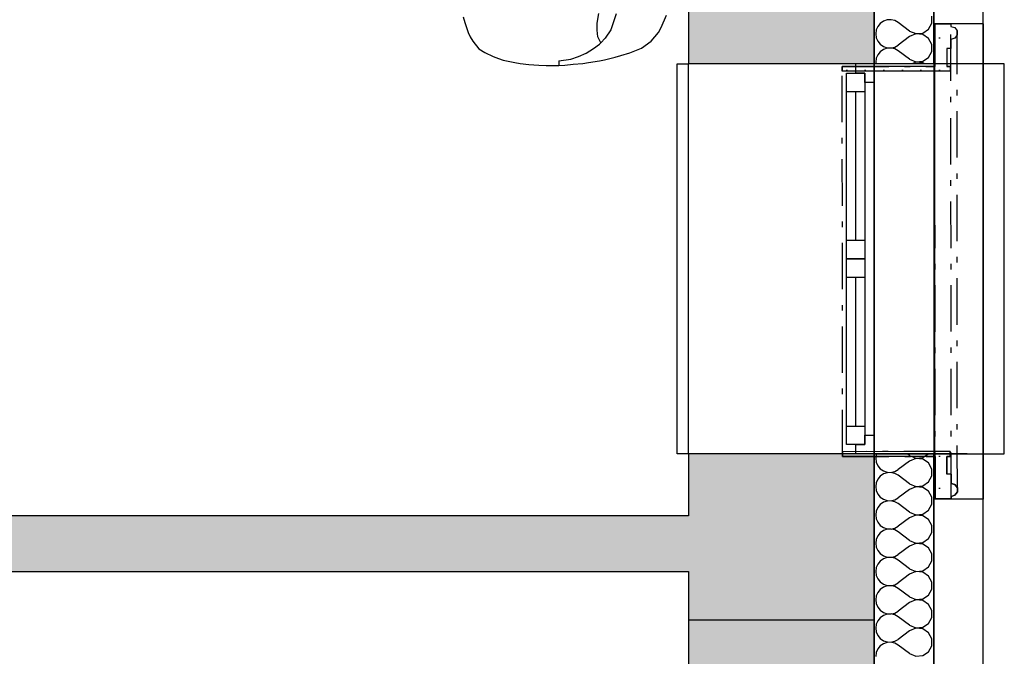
# Model space of a CAD drawing. Extents: x -12025 to 39812, y -30157 to 12.
# Tile 41 of 59: x 29700 to 32349, y -16777 to -15063. Entities that reach past the tile are written whole.
import ezdxf

# ---------------------------------------------------------------- set-up
doc = ezdxf.new("R2010")
doc.units = 0
doc.header["$MEASUREMENT"] = 0
doc.linetypes.add('Čerchovaná M', pattern=[225, 125, -42.5, 15, -42.5])
doc.linetypes.add('Čerchovaná S', pattern=[175, 75, -42.5, 15, -42.5])
doc.layers.add('OÚ Dukovany půdorys podklad 2NP', color=7, linetype='Continuous')
pattern_1 = [(0, (0, 0), (0, 86.60254), [0, -50]), (0, (25, 43.3), (0, 86.60254), [0, -50])]

msp = doc.modelspace()

# ---------------------------------------------------------------- hatches: boundary and pattern name
at = {"layer": 'OÚ Dukovany půdorys podklad 2NP', "linetype": 'Continuous'}
h = msp.add_hatch(dxfattribs=at)
h.set_pattern_fill('OMÍTKA_01', color=21, style=0, pattern_type=2)
h.set_pattern_definition(pattern_1)
edge = h.paths.add_edge_path()
edge.add_spline(control_points=[(32162.5, -15188.6), (32162.5, -15188.6), (31913.2, -15188.7), (31913.2, -15188.7)], knot_values=[0, 0, 0, 0, 1, 1, 1, 1], degree=3, periodic=0)
edge.add_spline(control_points=[(31913.2, -15188.7), (31913.2, -15188.7), (31913.2, -15201.5), (31913.2, -15201.5)], knot_values=[0, 0, 0, 0, 1, 1, 1, 1], degree=3, periodic=0)
edge.add_spline(control_points=[(31913.2, -15201.5), (31913.2, -15201.5), (32203.4, -15201.3), (32203.4, -15201.3)], knot_values=[0, 0, 0, 0, 1, 1, 1, 1], degree=3, periodic=0)
edge.add_spline(control_points=[(32203.4, -15201.3), (32203.4, -15201.3), (32203.4, -15188.6), (32203.4, -15188.6)], knot_values=[0, 0, 0, 0, 1, 1, 1, 1], degree=3, periodic=0)
edge.add_spline(control_points=[(32203.4, -15188.6), (32203.4, -15188.6), (32194.2, -15188.6), (32194.2, -15188.6)], knot_values=[0, 0, 0, 0, 1, 1, 1, 1], degree=3, periodic=0)
edge.add_spline(control_points=[(32194.2, -15188.6), (32194.2, -15188.6), (32194.2, -15140.7), (32194.2, -15140.7)], knot_values=[0, 0, 0, 0, 1, 1, 1, 1], degree=3, periodic=0)
edge.add_spline(control_points=[(32194.2, -15140.7), (32194.2, -15140.7), (32205.6, -15140.7), (32205.6, -15140.7)], knot_values=[0, 0, 0, 0, 1, 1, 1, 1], degree=3, periodic=0)
edge.add_spline(control_points=[(32205.6, -15140.7), (32205.6, -15140.7), (32205.5, -15115.8), (32205.5, -15115.8)], knot_values=[0, 0, 0, 0, 1, 1, 1, 1], degree=3, periodic=0)
edge.add_spline(control_points=[(32205.5, -15115.8), (32205.5, -15115.8), (32215.8, -15112.4), (32215.8, -15112.4)], knot_values=[0, 0, 0, 0, 1, 1, 1, 1], degree=3, periodic=0)
edge.add_spline(control_points=[(32215.8, -15112.4), (32215.8, -15112.4), (32222.1, -15103.7), (32222.1, -15103.7)], knot_values=[0, 0, 0, 0, 1, 1, 1, 1], degree=3, periodic=0)
edge.add_spline(control_points=[(32222.1, -15103.7), (32222.1, -15103.7), (32222.1, -15092.9), (32222.1, -15092.9)], knot_values=[0, 0, 0, 0, 1, 1, 1, 1], degree=3, periodic=0)
edge.add_spline(control_points=[(32222.1, -15092.9), (32222.1, -15092.9), (32215.8, -15084.1), (32215.8, -15084.1)], knot_values=[0, 0, 0, 0, 1, 1, 1, 1], degree=3, periodic=0)
edge.add_spline(control_points=[(32215.8, -15084.1), (32215.8, -15084.1), (32205.5, -15080.8), (32205.5, -15080.8)], knot_values=[0, 0, 0, 0, 1, 1, 1, 1], degree=3, periodic=0)
edge.add_spline(control_points=[(32205.5, -15080.8), (32205.5, -15080.8), (32205.5, -15074.3), (32205.5, -15074.3)], knot_values=[0, 0, 0, 0, 1, 1, 1, 1], degree=3, periodic=0)
edge.add_spline(control_points=[(32205.5, -15074.3), (32205.5, -15074.3), (32162.4, -15074.3), (32162.4, -15074.3)], knot_values=[0, 0, 0, 0, 1, 1, 1, 1], degree=3, periodic=0)
edge.add_spline(control_points=[(32162.4, -15074.3), (32162.4, -15074.3), (32162.5, -15188.6), (32162.5, -15188.6)], knot_values=[0, 0, 0, 0, 1, 1, 1, 1], degree=3, periodic=0)
edge.add_spline(control_points=[(32162.5, -15188.6), (32162.5, -15188.6), (32162.5, -15188.6), (32162.5, -15188.6)], knot_values=[0, 0, 0, 0, 1, 1, 1, 1], degree=3, periodic=0)
h = msp.add_hatch(dxfattribs=at)
h.set_pattern_fill('OMÍTKA_01', color=21, style=0, pattern_type=2)
h.set_pattern_definition(pattern_1)
edge = h.paths.add_edge_path()
edge.add_spline(control_points=[(32163.2, -16352.9), (32163.2, -16352.9), (32206.3, -16352.8), (32206.3, -16352.8)], knot_values=[0, 0, 0, 0, 1, 1, 1, 1], degree=3, periodic=0)
edge.add_spline(control_points=[(32206.3, -16352.8), (32206.3, -16352.8), (32206.3, -16346.3), (32206.3, -16346.3)], knot_values=[0, 0, 0, 0, 1, 1, 1, 1], degree=3, periodic=0)
edge.add_spline(control_points=[(32206.3, -16346.3), (32206.3, -16346.3), (32216.5, -16343), (32216.5, -16343)], knot_values=[0, 0, 0, 0, 1, 1, 1, 1], degree=3, periodic=0)
edge.add_spline(control_points=[(32216.5, -16343), (32216.5, -16343), (32222.9, -16334.2), (32222.9, -16334.2)], knot_values=[0, 0, 0, 0, 1, 1, 1, 1], degree=3, periodic=0)
edge.add_spline(control_points=[(32222.9, -16334.2), (32222.9, -16334.2), (32222.9, -16323.4), (32222.9, -16323.4)], knot_values=[0, 0, 0, 0, 1, 1, 1, 1], degree=3, periodic=0)
edge.add_spline(control_points=[(32222.9, -16323.4), (32222.9, -16323.4), (32216.5, -16314.7), (32216.5, -16314.7)], knot_values=[0, 0, 0, 0, 1, 1, 1, 1], degree=3, periodic=0)
edge.add_spline(control_points=[(32216.5, -16314.7), (32216.5, -16314.7), (32206.2, -16311.4), (32206.2, -16311.4)], knot_values=[0, 0, 0, 0, 1, 1, 1, 1], degree=3, periodic=0)
edge.add_spline(control_points=[(32206.2, -16311.4), (32206.2, -16311.4), (32206.2, -16286.4), (32206.2, -16286.4)], knot_values=[0, 0, 0, 0, 1, 1, 1, 1], degree=3, periodic=0)
edge.add_spline(control_points=[(32206.2, -16286.4), (32206.2, -16286.4), (32194.8, -16286.4), (32194.8, -16286.4)], knot_values=[0, 0, 0, 0, 1, 1, 1, 1], degree=3, periodic=0)
edge.add_spline(control_points=[(32194.8, -16286.4), (32194.8, -16286.4), (32194.8, -16238.6), (32194.8, -16238.6)], knot_values=[0, 0, 0, 0, 1, 1, 1, 1], degree=3, periodic=0)
edge.add_spline(control_points=[(32194.8, -16238.6), (32194.8, -16238.6), (32204, -16238.6), (32204, -16238.6)], knot_values=[0, 0, 0, 0, 1, 1, 1, 1], degree=3, periodic=0)
edge.add_spline(control_points=[(32204, -16238.6), (32204, -16238.6), (32204, -16225.8), (32204, -16225.8)], knot_values=[0, 0, 0, 0, 1, 1, 1, 1], degree=3, periodic=0)
edge.add_spline(control_points=[(32204, -16225.8), (32204, -16225.8), (31913.9, -16226), (31913.9, -16226)], knot_values=[0, 0, 0, 0, 1, 1, 1, 1], degree=3, periodic=0)
edge.add_spline(control_points=[(31913.9, -16226), (31913.9, -16226), (31913.9, -16238.7), (31913.9, -16238.7)], knot_values=[0, 0, 0, 0, 1, 1, 1, 1], degree=3, periodic=0)
edge.add_spline(control_points=[(31913.9, -16238.7), (31913.9, -16238.7), (32163.1, -16238.6), (32163.1, -16238.6)], knot_values=[0, 0, 0, 0, 1, 1, 1, 1], degree=3, periodic=0)
edge.add_spline(control_points=[(32163.1, -16238.6), (32163.1, -16238.6), (32163.2, -16352.9), (32163.2, -16352.9)], knot_values=[0, 0, 0, 0, 1, 1, 1, 1], degree=3, periodic=0)
edge.add_spline(control_points=[(32163.2, -16352.9), (32163.2, -16352.9), (32163.2, -16352.9), (32163.2, -16352.9)], knot_values=[0, 0, 0, 0, 1, 1, 1, 1], degree=3, periodic=0)

# ---------------------------------------------------------------- linework, layer by layer
at = {"layer": 'OÚ Dukovany půdorys podklad 2NP', "color": 1, "linetype": 'Continuous'}
for p, q in [((32292.1, -21157), (32292.1, -3108.1)), ((32159.3, -3230.7), (32159.3, -21157)), ((31999.3, -11823.9), (31999.3, -15181.9)), ((32159.3, -15181.9), (32159.3, -11823.9)), ((32162.7, -16353.9), (32162.3, -15074.3)), ((32293.2, -15074.3), (32162.3, -15074.3)), ((32162.4, -15074.3), (32162.5, -15188.6)), ((32205.5, -15074.3), (32162.4, -15074.3)), ((32205.5, -15074.3), (32205.5, -15080.8)), ((32293.5, -16353.8), (32293.2, -15074.3)), ((32205.5, -15080.8), (32215.8, -15084.1)), ((32215.8, -15084.1), (32222.1, -15092.9)), ((32222.1, -15092.9), (32222.1, -15103.7)), ((31244, -15140.7), (31259.9, -15128.9)), ((31259.9, -15128.9), (31263.7, -15124.8)), ((32215.8, -15112.4), (32205.5, -15115.8)), ((32205.5, -15115.8), (32205.6, -15140.7)), ((32222.1, -15103.7), (32215.8, -15112.4)), ((31203.4, -15162.3), (31223.9, -15152.8)), ((31223.9, -15152.8), (31244, -15140.7)), ((32194.2, -15140.7), (32194.2, -15188.6)), ((32205.6, -15140.7), (32194.2, -15140.7)), ((31150.5, -15174), (31182.4, -15169.1)), ((31150.5, -15174), (31150.5, -15186)), ((31182.4, -15169.1), (31203.4, -15162.3)), ((31469.3, -16231.9), (31469.3, -15181.9)), ((31469.3, -15181.9), (31499.3, -15181.9)), ((31499.3, -16231.9), (31499.3, -15181.9)), ((31949.3, -15181.9), (31499.3, -15181.9)), ((31949.3, -15206.9), (31949.3, -15181.9)), ((31999.3, -15181.9), (31949.3, -15181.9)), ((31999.3, -15181.9), (31949.3, -15181.9)), ((32349.3, -15181.9), (31999.3, -15181.9)), ((31999.3, -16231.9), (31999.3, -15181.9)), ((31999.3, -15181.9), (31999.3, -15231.9)), ((32249.3, -15181.9), (31999.3, -15181.9)), ((32249.3, -15181.9), (31999.3, -15181.9)), ((31999.3, -15181.9), (31999.3, -16231.9)), ((32249.3, -15181.9), (32159.3, -15181.9)), ((32249.3, -15181.9), (32159.3, -15181.9)), ((32159.3, -15181.9), (32159.3, -16231.9)), ((32349.3, -16231.9), (32349.3, -15181.9)), ((32162.5, -15188.6), (31913.2, -15188.7)), ((31913.2, -15188.7), (31913.2, -15201.5)), ((32203.4, -15201.3), (31913.2, -15201.5)), ((31924.3, -15256.9), (31924.3, -15206.9)), ((31924.3, -15206.9), (31974.3, -15206.9)), ((31974.3, -15206.9), (31949.3, -15206.9)), ((31974.3, -15231.9), (31974.3, -15206.9)), ((31974.3, -15206.9), (31974.3, -15256.9)), ((32203.4, -15188.6), (32194.2, -15188.6)), ((32203.4, -15188.6), (32203.4, -15201.3)), ((31999.3, -15231.9), (31974.3, -15231.9)), ((31999.3, -15231.9), (31999.3, -15706.9)), ((31924.3, -15656.9), (31924.3, -15256.9)), ((31974.3, -15256.9), (31924.3, -15256.9)), ((31924.3, -15656.9), (31924.3, -15256.9)), ((31949.3, -15656.9), (31949.3, -15256.9)), ((31974.3, -15256.9), (31974.3, -15656.9)), ((31924.3, -15706.9), (31924.3, -15656.9)), ((31924.3, -15656.9), (31974.3, -15656.9)), ((31974.3, -15656.9), (31974.3, -15706.9)), ((31924.3, -15756.9), (31924.3, -15706.9)), ((31924.3, -15706.9), (31974.3, -15706.9)), ((31974.3, -15706.9), (31924.3, -15706.9)), ((31974.3, -15706.9), (31974.3, -15756.9)), ((31999.3, -15706.9), (31999.3, -16181.9)), ((31924.3, -16156.9), (31924.3, -15756.9)), ((31974.3, -15756.9), (31924.3, -15756.9)), ((31924.3, -16156.9), (31924.3, -15756.9)), ((31949.3, -16156.9), (31949.3, -15756.9)), ((31974.3, -15756.9), (31974.3, -16156.9)), ((31924.3, -16206.9), (31924.3, -16156.9)), ((31924.3, -16156.9), (31974.3, -16156.9)), ((31974.3, -16156.9), (31974.3, -16206.9)), ((31974.3, -16206.9), (31974.3, -16181.9)), ((31974.3, -16181.9), (31999.3, -16181.9)), ((31999.3, -16181.9), (31999.3, -16231.9)), ((31974.3, -16206.9), (31924.3, -16206.9)), ((31949.3, -16231.9), (31949.3, -16206.9)), ((31949.3, -16206.9), (31974.3, -16206.9)), ((31499.3, -16231.9), (31469.3, -16231.9)), ((31949.3, -16231.9), (31499.3, -16231.9)), ((32204, -16225.8), (31913.9, -16226)), ((31913.9, -16226), (31913.9, -16238.7)), ((32163.1, -16238.6), (31913.9, -16238.7)), ((31999.3, -16231.9), (31949.3, -16231.9)), ((31999.3, -16231.9), (31949.3, -16231.9)), ((31999.3, -16231.9), (32349.3, -16231.9)), ((32249.3, -16231.9), (31999.3, -16231.9)), ((31999.3, -16231.9), (31999.3, -18121.9)), ((32249.3, -16231.9), (31999.3, -16231.9)), ((32249.3, -16231.9), (32159.3, -16231.9)), ((32159.3, -18121.9), (32159.3, -16231.9)), ((32249.3, -16231.9), (32159.3, -16231.9)), ((32163.1, -16238.6), (32163.2, -16352.9)), ((32194.8, -16238.6), (32194.8, -16286.4)), ((32204, -16238.6), (32194.8, -16238.6)), ((32204, -16225.8), (32204, -16238.6)), ((32206.2, -16286.4), (32194.8, -16286.4)), ((32206.2, -16286.4), (32206.2, -16311.4)), ((32206.2, -16311.4), (32216.5, -16314.7)), ((32216.5, -16314.7), (32222.9, -16323.4)), ((32216.5, -16343), (32206.3, -16346.3)), ((32206.3, -16346.3), (32206.3, -16352.8)), ((32222.9, -16334.2), (32216.5, -16343)), ((32222.9, -16323.4), (32222.9, -16334.2)), ((32293.5, -16353.8), (32162.7, -16353.9)), ((32206.3, -16352.8), (32163.2, -16352.9)), ((31499.3, -16679.6), (31499.3, -17729.6)), ((31999.3, -17729.6), (31999.3, -16679.6))]:
    msp.add_line(p, q, dxfattribs=at)
at = {"layer": 'OÚ Dukovany půdorys podklad 2NP', "color": 7, "linetype": 'Continuous'}
for p, q in [((31999.3, -15181.9), (31999.3, -13295.2)), ((31499.3, -13801.2), (31499.3, -15181.9)), ((31949.3, -15181.9), (31499.3, -15181.9)), ((31999.3, -15181.9), (31949.3, -15181.9)), ((31949.3, -16231.9), (31499.3, -16231.9)), ((31499.3, -16231.9), (31499.3, -16398.4)), ((31999.3, -16231.9), (31949.3, -16231.9)), ((31999.3, -16679.6), (31999.3, -16231.9)), ((31499.3, -16398.4), (29525.2, -16398.4)), ((29525.2, -16548.4), (31499.3, -16548.4)), ((31499.3, -16548.4), (31499.3, -16679.6)), ((31799.3, -16679.6), (31499.3, -16679.6)), ((31849.3, -16679.6), (31799.3, -16679.6)), ((31999.3, -16679.6), (31849.3, -16679.6))]:
    msp.add_line(p, q, dxfattribs=at)
at = {"layer": 'OÚ Dukovany půdorys podklad 2NP', "color": 21, "linetype": 'Continuous'}
for p, q in [((32015.5, -15072.9), (32008.8, -15081)), ((32024.1, -15066.9), (32015.5, -15072.9)), ((32034.1, -15063.6), (32024.1, -15066.9)), ((32044.6, -15063), (32034.1, -15063.6)), ((32054.8, -15065.4), (32044.6, -15063)), ((32064, -15070.5), (32054.8, -15065.4)), ((32094.5, -15093.4), (32064, -15070.5)), ((32145.6, -15088.5), (32154.3, -15072.2)), ((32154.3, -15072.2), (32154.3, -15053.6)), ((32004.5, -15090.6), (32003.1, -15101)), ((32003.1, -15101), (32004.5, -15111.4)), ((32008.8, -15081), (32004.5, -15090.6)), ((32094.5, -15093.4), (32111.6, -15100.5)), ((32111.6, -15101.4), (32094.5, -15108.6)), ((32111.6, -15100.5), (32130.1, -15098.8)), ((32130.1, -15103.2), (32111.6, -15101.4)), ((32130.1, -15098.8), (32145.6, -15088.5)), ((32145.6, -15113.4), (32130.1, -15103.2)), ((32004.5, -15111.4), (32008.8, -15121)), ((32008.8, -15121), (32015.5, -15129.1)), ((32015.5, -15129.1), (32024.1, -15135.1)), ((32094.5, -15108.6), (32064, -15131.5)), ((32154.3, -15129.8), (32145.6, -15113.4)), ((32154.3, -15148.4), (32154.3, -15129.8)), ((32015.5, -15149.1), (32008.8, -15157.1)), ((32024.1, -15143.1), (32015.5, -15149.1)), ((32024.1, -15135.1), (32034.1, -15138.4)), ((32034.1, -15139.7), (32024.1, -15143.1)), ((32034.1, -15138.4), (32044.6, -15138.9)), ((32044.6, -15139.2), (32034.1, -15139.7)), ((32044.6, -15138.9), (32054.8, -15136.5)), ((32054.8, -15141.6), (32044.6, -15139.2)), ((32054.8, -15136.5), (32064, -15131.5)), ((32064, -15146.7), (32054.8, -15141.6)), ((32094.5, -15169.6), (32064, -15146.7)), ((32145.6, -15164.7), (32154.3, -15148.4)), ((32004.5, -15166.8), (32003.1, -15177.2)), ((32003.1, -15177.2), (32003.7, -15181.9)), ((32008.8, -15157.1), (32004.5, -15166.8)), ((32094.5, -15169.6), (32111.6, -15176.7)), ((32111.6, -15177.6), (32101.5, -15181.9)), ((32111.6, -15176.7), (32130.1, -15175)), ((32130.1, -15179.4), (32111.6, -15177.6)), ((32130.1, -15175), (32145.6, -15164.7)), ((32133.9, -15181.9), (32130.1, -15179.4)), ((32004.5, -16233.4), (32003.1, -16243.8)), ((32005.2, -16231.9), (32004.5, -16233.4)), ((32094.5, -16236.2), (32088.7, -16231.9)), ((32094.5, -16236.2), (32111.6, -16243.4)), ((32111.6, -16243.4), (32130.1, -16241.7)), ((32130.1, -16241.7), (32144.8, -16231.9)), ((32003.1, -16243.8), (32004.5, -16254.3)), ((32004.5, -16254.3), (32008.8, -16263.9)), ((32008.8, -16263.9), (32015.5, -16272)), ((32094.5, -16251.5), (32064, -16274.3)), ((32111.6, -16244.3), (32094.5, -16251.5)), ((32130.1, -16246), (32111.6, -16244.3)), ((32145.6, -16256.3), (32130.1, -16246)), ((32154.3, -16272.7), (32145.6, -16256.3)), ((32015.5, -16291.9), (32008.8, -16300)), ((32015.5, -16272), (32024.1, -16277.9)), ((32024.1, -16286), (32015.5, -16291.9)), ((32024.1, -16277.9), (32034.1, -16281.3)), ((32034.1, -16282.6), (32024.1, -16286)), ((32034.1, -16281.3), (32044.6, -16281.8)), ((32044.6, -16282.1), (32034.1, -16282.6)), ((32044.6, -16281.8), (32054.8, -16279.4)), ((32054.8, -16284.5), (32044.6, -16282.1)), ((32054.8, -16279.4), (32064, -16274.3)), ((32064, -16289.6), (32054.8, -16284.5)), ((32094.5, -16312.4), (32064, -16289.6)), ((32145.6, -16307.6), (32154.3, -16291.2)), ((32154.3, -16291.2), (32154.3, -16272.7)), ((32004.5, -16309.6), (32003.1, -16320)), ((32003.1, -16320), (32004.5, -16330.4)), ((32008.8, -16300), (32004.5, -16309.6)), ((32094.5, -16312.4), (32111.6, -16319.6)), ((32111.6, -16320.5), (32094.5, -16327.6)), ((32111.6, -16319.6), (32130.1, -16317.8)), ((32130.1, -16322.2), (32111.6, -16320.5)), ((32130.1, -16317.8), (32145.6, -16307.6)), ((32145.6, -16332.5), (32130.1, -16322.2)), ((32004.5, -16330.4), (32008.8, -16340.1)), ((32008.8, -16340.1), (32015.5, -16348.2)), ((32015.5, -16348.2), (32024.1, -16354.1)), ((32094.5, -16327.6), (32064, -16350.5)), ((32154.3, -16348.8), (32145.6, -16332.5)), ((32015.5, -16368.1), (32008.8, -16376.2)), ((32024.1, -16362.1), (32015.5, -16368.1)), ((32024.1, -16354.1), (32034.1, -16357.5)), ((32034.1, -16358.8), (32024.1, -16362.1)), ((32034.1, -16357.5), (32044.6, -16358)), ((32044.6, -16358.3), (32034.1, -16358.8)), ((32044.6, -16358), (32054.8, -16355.6)), ((32054.8, -16360.7), (32044.6, -16358.3)), ((32054.8, -16355.6), (32064, -16350.5)), ((32064, -16365.7), (32054.8, -16360.7)), ((32094.5, -16388.6), (32064, -16365.7)), ((32145.6, -16383.8), (32154.3, -16367.4)), ((32154.3, -16367.4), (32154.3, -16348.8)), ((32004.5, -16385.8), (32003.1, -16396.2)), ((32003.1, -16396.2), (32004.5, -16406.6)), ((32008.8, -16376.2), (32004.5, -16385.8)), ((32094.5, -16388.6), (32111.6, -16395.8)), ((32111.6, -16396.7), (32094.5, -16403.8)), ((32111.6, -16395.8), (32130.1, -16394)), ((32130.1, -16398.4), (32111.6, -16396.7)), ((32130.1, -16394), (32145.6, -16383.8)), ((32145.6, -16408.7), (32130.1, -16398.4)), ((32004.5, -16406.6), (32008.8, -16416.2)), ((32008.8, -16416.2), (32015.5, -16424.3)), ((32015.5, -16424.3), (32024.1, -16430.3)), ((32054.8, -16431.8), (32064, -16426.7)), ((32094.5, -16403.8), (32064, -16426.7)), ((32154.3, -16425), (32145.6, -16408.7)), ((32154.3, -16443.6), (32154.3, -16425)), ((32008.8, -16452.4), (32004.5, -16462)), ((32015.5, -16444.3), (32008.8, -16452.4)), ((32024.1, -16438.3), (32015.5, -16444.3)), ((32024.1, -16430.3), (32034.1, -16433.7)), ((32034.1, -16435), (32024.1, -16438.3)), ((32034.1, -16433.7), (32044.6, -16434.2)), ((32044.6, -16434.5), (32034.1, -16435)), ((32044.6, -16434.2), (32054.8, -16431.8)), ((32054.8, -16436.8), (32044.6, -16434.5)), ((32064, -16441.9), (32054.8, -16436.8)), ((32094.5, -16464.8), (32064, -16441.9)), ((32145.6, -16460), (32154.3, -16443.6)), ((32004.5, -16462), (32003.1, -16472.4)), ((32003.1, -16472.4), (32004.5, -16482.8)), ((32094.5, -16480), (32064, -16502.9)), ((32094.5, -16464.8), (32111.6, -16472)), ((32111.6, -16472.8), (32094.5, -16480)), ((32111.6, -16472), (32130.1, -16470.2)), ((32130.1, -16474.6), (32111.6, -16472.8)), ((32130.1, -16470.2), (32145.6, -16460)), ((32145.6, -16484.9), (32130.1, -16474.6)), ((32004.5, -16482.8), (32008.8, -16492.4)), ((32008.8, -16492.4), (32015.5, -16500.5)), ((32015.5, -16500.5), (32024.1, -16506.5)), ((32024.1, -16506.5), (32034.1, -16509.8)), ((32054.8, -16508), (32064, -16502.9)), ((32154.3, -16501.2), (32145.6, -16484.9)), ((32154.3, -16519.8), (32154.3, -16501.2)), ((32008.8, -16528.6), (32004.5, -16538.2)), ((32015.5, -16520.5), (32008.8, -16528.6)), ((32024.1, -16514.5), (32015.5, -16520.5)), ((32034.1, -16511.2), (32024.1, -16514.5)), ((32034.1, -16509.8), (32044.6, -16510.4)), ((32044.6, -16510.7), (32034.1, -16511.2)), ((32044.6, -16510.4), (32054.8, -16508)), ((32054.8, -16513), (32044.6, -16510.7)), ((32064, -16518.1), (32054.8, -16513)), ((32094.5, -16541), (32064, -16518.1)), ((32145.6, -16536.1), (32154.3, -16519.8)), ((32004.5, -16538.2), (32003.1, -16548.6)), ((32003.1, -16548.6), (32004.5, -16559)), ((32004.5, -16559), (32008.8, -16568.6)), ((32094.5, -16556.2), (32064, -16579.1)), ((32094.5, -16541), (32111.6, -16548.2)), ((32111.6, -16549), (32094.5, -16556.2)), ((32111.6, -16548.2), (32130.1, -16546.4)), ((32130.1, -16550.8), (32111.6, -16549)), ((32130.1, -16546.4), (32145.6, -16536.1)), ((32145.6, -16561.1), (32130.1, -16550.8)), ((32008.8, -16568.6), (32015.5, -16576.7)), ((32015.5, -16576.7), (32024.1, -16582.7)), ((32024.1, -16582.7), (32034.1, -16586)), ((32034.1, -16586), (32044.6, -16586.5)), ((32044.6, -16586.9), (32034.1, -16587.4)), ((32044.6, -16586.5), (32054.8, -16584.2)), ((32054.8, -16589.2), (32044.6, -16586.9)), ((32054.8, -16584.2), (32064, -16579.1)), ((32154.3, -16577.4), (32145.6, -16561.1)), ((32154.3, -16596), (32154.3, -16577.4)), ((32008.8, -16604.8), (32004.5, -16614.4)), ((32015.5, -16596.7), (32008.8, -16604.8)), ((32024.1, -16590.7), (32015.5, -16596.7)), ((32034.1, -16587.4), (32024.1, -16590.7)), ((32064, -16594.3), (32054.8, -16589.2)), ((32094.5, -16617.2), (32064, -16594.3)), ((32130.1, -16622.6), (32145.6, -16612.3)), ((32145.6, -16612.3), (32154.3, -16596)), ((32004.5, -16614.4), (32003.1, -16624.8)), ((32003.1, -16624.8), (32004.5, -16635.2)), ((32004.5, -16635.2), (32008.8, -16644.8)), ((32094.5, -16632.4), (32064, -16655.3)), ((32094.5, -16617.2), (32111.6, -16624.4)), ((32111.6, -16625.2), (32094.5, -16632.4)), ((32111.6, -16624.4), (32130.1, -16622.6)), ((32130.1, -16627), (32111.6, -16625.2)), ((32145.6, -16637.3), (32130.1, -16627)), ((32154.3, -16653.6), (32145.6, -16637.3)), ((32008.8, -16644.8), (32015.5, -16652.9)), ((32015.5, -16652.9), (32024.1, -16658.9)), ((32024.1, -16658.9), (32034.1, -16662.2)), ((32034.1, -16663.6), (32024.1, -16666.9)), ((32034.1, -16662.2), (32044.6, -16662.7)), ((32044.6, -16663), (32034.1, -16663.6)), ((32044.6, -16662.7), (32054.8, -16660.4)), ((32054.8, -16665.4), (32044.6, -16663)), ((32054.8, -16660.4), (32064, -16655.3)), ((32064, -16670.5), (32054.8, -16665.4)), ((32154.3, -16672.2), (32154.3, -16653.6)), ((32004.5, -16690.6), (32003.1, -16701)), ((32008.8, -16681), (32004.5, -16690.6)), ((32015.5, -16672.9), (32008.8, -16681)), ((32024.1, -16666.9), (32015.5, -16672.9)), ((32094.5, -16693.4), (32064, -16670.5)), ((32130.1, -16698.8), (32145.6, -16688.5)), ((32145.6, -16688.5), (32154.3, -16672.2)), ((32003.1, -16701), (32004.5, -16711.4)), ((32004.5, -16711.4), (32008.8, -16721)), ((32094.5, -16708.6), (32064, -16731.5)), ((32094.5, -16693.4), (32111.6, -16700.5)), ((32111.6, -16701.4), (32094.5, -16708.6)), ((32111.6, -16700.5), (32130.1, -16698.8)), ((32130.1, -16703.2), (32111.6, -16701.4)), ((32145.6, -16713.4), (32130.1, -16703.2)), ((32154.3, -16729.8), (32145.6, -16713.4)), ((32008.8, -16721), (32015.5, -16729.1)), ((32015.5, -16729.1), (32024.1, -16735.1)), ((32024.1, -16743.1), (32015.5, -16749.1)), ((32024.1, -16735.1), (32034.1, -16738.4)), ((32034.1, -16739.7), (32024.1, -16743.1)), ((32034.1, -16738.4), (32044.6, -16738.9)), ((32044.6, -16739.2), (32034.1, -16739.7)), ((32044.6, -16738.9), (32054.8, -16736.5)), ((32054.8, -16741.6), (32044.6, -16739.2)), ((32054.8, -16736.5), (32064, -16731.5)), ((32064, -16746.7), (32054.8, -16741.6)), ((32154.3, -16748.4), (32154.3, -16729.8)), ((32004.5, -16766.8), (32003.1, -16777.2)), ((32008.8, -16757.1), (32004.5, -16766.8)), ((32015.5, -16749.1), (32008.8, -16757.1)), ((32094.5, -16769.6), (32064, -16746.7)), ((32094.5, -16769.6), (32111.6, -16776.7)), ((32130.1, -16775), (32145.6, -16764.7)), ((32145.6, -16764.7), (32154.3, -16748.4)), ((32111.6, -16776.7), (32130.1, -16775))]:
    msp.add_line(p, q, dxfattribs=at)
at = {"layer": 'OÚ Dukovany půdorys podklad 2NP', "color": 1, "linetype": 'Čerchovaná M'}
for p, q in [((32163.2, -16352.9), (32162.4, -15074.3)), ((32162.4, -15074.3), (32205.5, -15074.3)), ((32162.5, -15188.6), (32162.4, -15074.3)), ((32162.4, -15074.3), (32205.5, -15074.3)), ((32206.3, -16352.8), (32205.5, -15074.3)), ((32205.5, -15074.3), (32205.5, -15080.8)), ((32205.5, -15080.8), (32215.8, -15084.1)), ((32205.5, -15080.8), (32215.8, -15084.1)), ((32215.8, -15084.1), (32222.1, -15092.9)), ((32215.8, -15084.1), (32222.1, -15092.9)), ((32222.9, -16334.2), (32222.1, -15092.9)), ((32222.1, -15092.9), (32222.1, -15103.7)), ((32215.8, -15112.4), (32205.5, -15115.8)), ((32205.5, -15115.8), (32205.6, -15140.7)), ((32222.1, -15103.7), (32215.8, -15112.4)), ((32194.2, -15140.7), (32194.2, -15188.6)), ((32205.6, -15140.7), (32194.2, -15140.7)), ((31913.2, -15188.7), (32162.5, -15188.6)), ((31913.2, -15188.7), (32162.5, -15188.6)), ((31913.9, -16238.7), (31913.2, -15188.7)), ((31913.2, -15201.5), (31913.2, -15188.7)), ((32203.4, -15201.3), (31913.2, -15201.5)), ((32194.2, -15188.6), (32203.4, -15188.6)), ((32203.4, -15188.6), (32203.4, -15201.3)), ((32204, -16225.8), (31913.9, -16226)), ((31913.9, -16226), (31913.9, -16238.7)), ((31913.9, -16238.7), (32163.1, -16238.6)), ((31913.9, -16238.7), (32163.1, -16238.6)), ((32163.1, -16238.6), (32163.2, -16352.9)), ((32194.8, -16238.6), (32204, -16238.6)), ((32194.8, -16286.4), (32194.8, -16238.6)), ((32204, -16238.6), (32204, -16225.8)), ((32206.2, -16286.4), (32194.8, -16286.4)), ((32206.2, -16311.4), (32206.2, -16286.4)), ((32216.5, -16314.7), (32206.2, -16311.4)), ((32222.9, -16323.4), (32216.5, -16314.7)), ((32206.3, -16346.3), (32216.5, -16343)), ((32206.3, -16346.3), (32216.5, -16343)), ((32206.3, -16352.8), (32206.3, -16346.3)), ((32216.5, -16343), (32222.9, -16334.2)), ((32216.5, -16343), (32222.9, -16334.2)), ((32222.9, -16334.2), (32222.9, -16323.4)), ((32163.2, -16352.9), (32206.3, -16352.8)), ((32163.2, -16352.9), (32206.3, -16352.8))]:
    msp.add_line(p, q, dxfattribs=at)
at = {"layer": 'OÚ Dukovany půdorys podklad 2NP', "color": 1, "linetype": 'Čerchovaná S'}
msp.add_line((32162.8, -16353.9), (32162.4, -15074.3), dxfattribs=at)
at = {"layer": 'OÚ Dukovany půdorys podklad 2NP', "color": 1, "linetype": 'Continuous'}
for points in [[(31305.1, -15046.9), (31290.5, -15089.9), (31274.9, -15112.6), (31263.7, -15124.8), (31255.8, -15108.7), (31253.4, -15091.5), (31253.2, -15090.3), (31253.8, -15072), (31258.3, -15046.6)], [(30892.8, -15055.1), (30897.3, -15070.1), (30906.6, -15097.4), (30911.7, -15109.4), (30918.7, -15121), (30935.2, -15141.5), (30951.2, -15150.9), (30974.1, -15162.3), (30987.9, -15167.8), (31000.5, -15171.5), (31032.2, -15178.5), (31046.3, -15180.6), (31069.6, -15183.3), (31096.4, -15184.9), (31116.1, -15185.8), (31150.5, -15186), (31166.5, -15185), (31189.4, -15183.1), (31215, -15180.9), (31230.7, -15178.6), (31260, -15173.9), (31273.6, -15170.9), (31302.2, -15164.2), (31317.2, -15159.6), (31341.3, -15151.9), (31373.3, -15139.2), (31399.2, -15121), (31418.8, -15097.4), (31425.5, -15083.7), (31439.9, -15050.6)]]:
    msp.add_lwpolyline(points, dxfattribs=at)
at = {"layer": 'OÚ Dukovany půdorys podklad 2NP', "color": 254, "linetype": 'Continuous'}
for points in [[(31999.3, -13295.2), (31499.3, -13295.2), (31999.3, -15181.9), (31499.3, -15181.9)], [(31499.3, -16679.6), (31999.3, -16679.6), (31499.3, -16231.9), (31999.3, -16231.9)], [(29525.2, -16548.4), (31499.3, -16548.4), (29525.2, -16398.4), (31499.3, -16398.4)]]:
    msp.add_solid(points, dxfattribs=at)
at = {"layer": 'OÚ Dukovany půdorys podklad 2NP', "color": 9, "linetype": 'Continuous'}
msp.add_solid([(31999.3, -16679.6), (31499.3, -16679.6), (31999.3, -17729.6), (31499.3, -17729.6)], dxfattribs=at)

doc.saveas('drawing.dxf')
